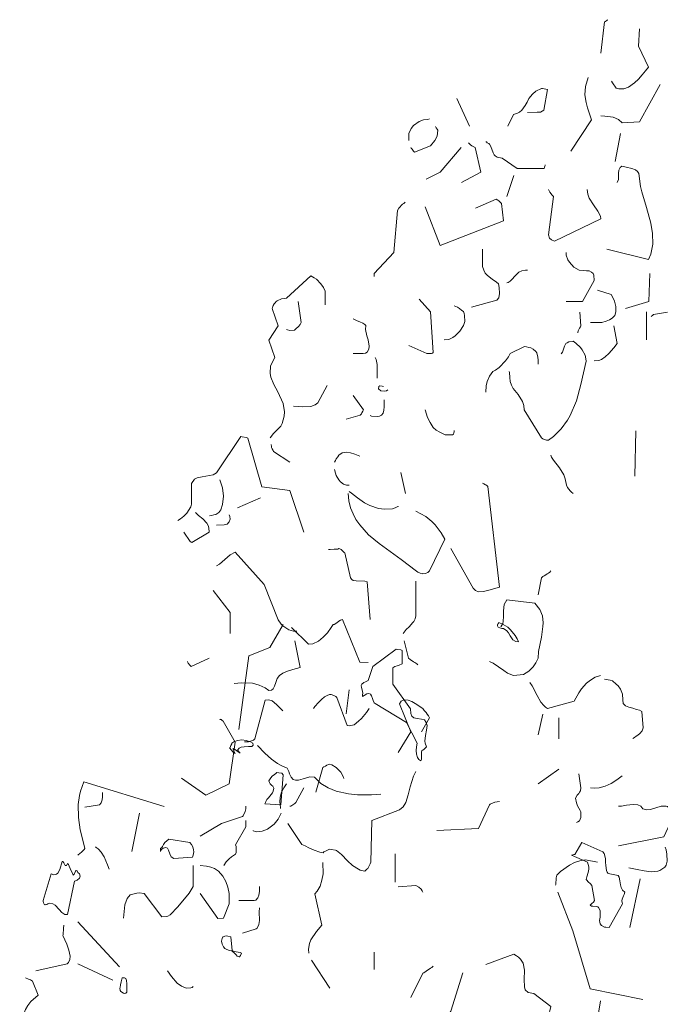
# Model space of a CAD drawing. Header units: metres. Extents: x 180716 to 180809, y 418548 to 418668.
# Tile 40 of 148: x 180784.87 to 180787.51, y 418561.22 to 418565.29. Entities that reach past the tile are written whole.
import ezdxf

# ---------------------------------------------------------------- set-up
doc = ezdxf.new("R2010")
doc.units = ezdxf.units.M
doc.layers.get('0').update_dxf_attribs({"color": 30, "lineweight": 0})
doc.layers.add('B-WE-GR-BOOM-SD', color=253, linetype='Continuous', lineweight=0)

# ---------------------------------------------------------------- blocks, each defined once
blk = doc.blocks.new('SGR-BOOM_S02_G_ZIJ-D')
at = {"flags": 128}
for points in [[(0.0455, 10.3933), (0.0611, 10.5223), (0.0644, 10.5234), (0.0711, 10.5289), (0.0744, 10.5301), (0.0744, 10.5312)], [(0.0889, 10.2776), (0.0933, 10.2698), (0.0989, 10.262), (0.1034, 10.2565), (0.1089, 10.2487), (0.12, 10.2454), (0.1401, 10.2454), (0.159, 10.252), (0.1845, 10.2698), (0.2012, 10.2854), (0.2157, 10.3032), (0.2301, 10.3199), (0.2424, 10.3354), (0.2001, 10.4222), (0.2046, 10.4934)], [(-0.079, 9.9885), (0.0066, 10.1175), (-0.0101, 10.1675), (-0.0156, 10.1886), (-0.0201, 10.2209), (-0.0179, 10.2554), (-0.0067, 10.2921)], [(-0.3381, 10.0908), (-0.3148, 10.1397), (-0.2992, 10.1453), (-0.2903, 10.1486), (-0.2803, 10.1575), (-0.267, 10.1764), (-0.2592, 10.1909), (-0.2514, 10.2053), (-0.2369, 10.2242), (-0.2236, 10.2353), (-0.1991, 10.2476), (-0.1958, 10.2465), (-0.1747, 10.2431), (-0.1902, 10.1575), (-0.2036, 10.1497), (-0.2169, 10.1486), (-0.257, 10.1475)], [(0.0455, 10.1341), (0.0622, 10.133), (0.0967, 10.1286), (0.1189, 10.1186), (0.1334, 10.1052), (0.2046, 10.1097), (0.2902, 10.2632)], [(-0.5494, 10.2053), (-0.4972, 10.0919)], [(-0.7474, 10.0318), (-0.7474, 10.0607), (-0.7374, 10.0819), (-0.7274, 10.0941), (-0.7051, 10.1108), (-0.6873, 10.1175), (-0.6684, 10.1186), (-0.6618, 10.1219)], [(-0.7385, 10.004), (-0.7374, 10.0007), (-0.7341, 9.9962), (-0.7274, 9.9885), (-0.724, 9.984), (-0.6573, 10.0107), (-0.6406, 10.0329), (-0.6306, 10.0507), (-0.6273, 10.0752), (-0.6306, 10.0797), (-0.634, 10.0852), (-0.6373, 10.0897)], [(0.1045, 9.9451), (0.1267, 10.0607)], [(-0.6751, 9.8728), (-0.6184, 9.9017), (-0.5316, 10.004)], [(-0.5305, 9.8595), (-0.4494, 9.9017), (-0.4738, 10.004), (-0.4872, 10.0107), (-0.4927, 10.014), (-0.5016, 10.0229)], [(-0.4293, 10.0274), (-0.4271, 10.0263), (-0.4238, 10.0229), (-0.4171, 10.0196), (-0.4138, 10.0174), (-0.4082, 10.0074), (-0.3993, 9.9818), (-0.3949, 9.9729), (-0.3915, 9.9696), (-0.3826, 9.964), (-0.3682, 9.9607), (-0.3626, 9.9595), (-0.3003, 9.9162), (-0.188, 9.9173), (-0.1869, 9.9217), (-0.1858, 9.9262), (-0.1847, 9.9295), (-0.1847, 9.9317)], [(0.07, 9.5837), (0.2424, 9.5414), (0.2513, 9.5625), (0.2602, 9.6048), (0.2591, 9.6482), (0.2513, 9.6904), (0.2335, 9.7549), (0.2146, 9.8205), (0.209, 9.8417), (0.2023, 9.8962), (0.1968, 9.9039), (0.189, 9.9106), (0.1734, 9.9173), (0.1501, 9.9228), (0.1323, 9.9262), (0.1256, 9.9206), (0.12, 9.9095), (0.1189, 9.8973), (0.1178, 9.8717), (0.1123, 9.8583)], [(-0.3426, 9.8016), (-0.3137, 9.8873)], [(-0.1702, 9.8294), (-0.1647, 9.8183), (-0.1602, 9.8116), (-0.1569, 9.8083), (-0.1502, 9.8016), (-0.1702, 9.6426), (-0.1669, 9.6293), (-0.158, 9.6215), (-0.1458, 9.617), (0.0455, 9.7082), (0.0444, 9.7204), (0.0333, 9.7405), (0.0144, 9.766), (-0.0034, 9.7938), (-0.009, 9.8105), (-0.0112, 9.8294)], [(-0.8909, 9.4702), (-0.8909, 9.4836), (-0.8097, 9.5703), (-0.7941, 9.7438), (-0.7885, 9.7527), (-0.773, 9.7694), (-0.7674, 9.7727), (-0.7619, 9.7772)], [(-0.6796, 9.7583), (-0.6184, 9.5992), (-0.3571, 9.7004), (-0.3648, 9.7727), (-0.376, 9.7827), (-0.3793, 9.7861), (-0.3871, 9.7905), (-0.4727, 9.7527)], [(0.2524, 9.3056), (0.2546, 9.3067), (0.2579, 9.3101), (0.2602, 9.3112), (0.2624, 9.3134), (0.3202, 9.3234)], [(-0.4883, 9.3434), (-0.3837, 9.3735), (-0.376, 9.3824), (-0.3726, 9.4002), (-0.3737, 9.4246), (-0.3771, 9.4402), (-0.3849, 9.4469), (-0.4038, 9.4591), (-0.4227, 9.4747), (-0.4316, 9.4847), (-0.4382, 9.4969), (-0.4438, 9.5125), (-0.4438, 9.5837)], [(-0.0979, 9.3679), (-0.0301, 9.3679), (0.0177, 9.4547), (0.0166, 9.4758), (0.0133, 9.4836), (0.0066, 9.4891), (-0.0034, 9.4936), (-0.0134, 9.4947), (-0.0256, 9.4958), (-0.0446, 9.4969), (-0.0668, 9.5091), (-0.0846, 9.5292), (-0.0913, 9.5392), (-0.0979, 9.5581), (-0.0979, 9.5692)], [(-0.3426, 9.4446), (-0.337, 9.4458), (-0.3292, 9.4513), (-0.3014, 9.4802), (-0.2925, 9.488), (-0.2814, 9.4936), (-0.2659, 9.4969), (-0.257, 9.4969)], [(0.1478, 9.339), (0.2435, 9.3679), (0.2479, 9.4836)], [(-1.3201, 8.8041), (-1.3146, 8.8119), (-1.3079, 8.8208), (-1.2834, 8.8441), (-1.2756, 8.853), (-1.2701, 8.8641), (-1.2612, 8.8942), (-1.2601, 8.912), (-1.2656, 8.9464), (-1.2879, 8.9942), (-1.3046, 9.0243), (-1.3168, 9.0543), (-1.3201, 9.0699), (-1.3179, 9.1021), (-1.3001, 9.1355), (-1.3246, 9.2078), (-1.2868, 9.2667), (-1.3112, 9.3379), (-1.3101, 9.3412), (-1.309, 9.3468), (-1.3079, 9.3512), (-1.3034, 9.3579), (-1.299, 9.3624), (-1.2945, 9.3668), (-1.2912, 9.3701), (-1.2734, 9.3779), (-1.2623, 9.3801), (-1.2523, 9.3813), (-1.1522, 9.4736), (-1.1377, 9.4658), (-1.1288, 9.4602), (-1.1099, 9.4402), (-1.0999, 9.4257), (-1.0933, 9.4102), (-1.0933, 9.3535)], [(0.0022, 9.2812), (0.0222, 9.2801), (0.0489, 9.2812), (0.0678, 9.2856), (0.0811, 9.2912), (0.0922, 9.299), (0.1034, 9.3101), (0.1078, 9.3245), (0.1067, 9.3468), (0.1011, 9.369), (0.0967, 9.3813), (0.0878, 9.3968), (0.0311, 9.4146)], [(-1.2523, 9.2523), (-1.2478, 9.25), (-1.2378, 9.2478), (-1.2189, 9.2489), (-1.2134, 9.2545), (-1.2022, 9.2645), (-1.1956, 9.2723), (-1.1911, 9.2812), (-1.2045, 9.3679)], [(-0.7474, 9.1855), (-0.6729, 9.1522), (-0.654, 9.1533), (-0.6495, 9.1544), (-0.6462, 9.1566), (-0.6573, 9.3245), (-0.7051, 9.3768)], [(-0.6017, 9.2089), (-0.5828, 9.21), (-0.5661, 9.2189), (-0.5561, 9.2256), (-0.5372, 9.2445), (-0.5216, 9.2678), (-0.5161, 9.2845), (-0.5172, 9.309), (-0.5183, 9.3179), (-0.5216, 9.3257), (-0.5283, 9.3301), (-0.5383, 9.339), (-0.5461, 9.3434), (-0.5595, 9.349)], [(-0.0501, 9.2378), (-0.049, 9.2389), (-0.0479, 9.2456), (-0.0468, 9.2489), (-0.0434, 9.2567), (-0.039, 9.2623), (-0.0368, 9.2667), (-0.0412, 9.3234)], [(0.2335, 9.2089), (0.2335, 9.3245)], [(-0.9776, 9.1522), (-0.9353, 9.1522), (-0.9264, 9.1544), (-0.9198, 9.1588), (-0.912, 9.17), (-0.9109, 9.1833), (-0.9153, 9.2089), (-0.9209, 9.2256), (-0.9264, 9.2511), (-0.9253, 9.2678), (-0.9287, 9.2723), (-0.9365, 9.2778), (-0.9498, 9.2834), (-0.9609, 9.2878), (-0.9776, 9.2956)], [(0.0177, 9.1221), (0.0366, 9.1233), (0.0478, 9.1277), (0.0633, 9.1388), (0.0789, 9.1533), (0.0989, 9.1766), (0.1134, 9.1944), (0.0989, 9.2667)], [(-0.3337, 9.0788), (-0.3315, 9.0743), (-0.3304, 9.0532), (-0.3292, 9.0365), (-0.3237, 9.022), (-0.3159, 9.0087), (-0.2959, 8.9831), (-0.2781, 8.9542), (-0.2725, 8.9375), (-0.2714, 8.9197), (-0.2002, 8.8041), (-0.1947, 8.8007), (-0.1913, 8.7985), (-0.1791, 8.7952), (-0.1702, 8.7952), (-0.1502, 8.8096), (-0.1179, 8.8419), (-0.0924, 8.8775), (-0.0813, 8.8964), (-0.0557, 8.9575), (-0.0368, 9.0243), (-0.0156, 9.121), (-0.0179, 9.1388), (-0.019, 9.1455), (-0.0312, 9.1677), (-0.039, 9.1777), (-0.0579, 9.1955), (-0.069, 9.2033), (-0.0724, 9.2022), (-0.0868, 9.2011), (-0.0935, 9.1966), (-0.099, 9.1933), (-0.1046, 9.1833), (-0.1135, 9.1577), (-0.1179, 9.1511)], [(-0.4293, 8.9931), (-0.4282, 9.0198), (-0.4238, 9.0376), (-0.4138, 9.0587), (-0.4004, 9.0788), (-0.3893, 9.0843), (-0.3748, 9.0943), (-0.3482, 9.1221), (-0.3359, 9.1388), (-0.3292, 9.1522), (-0.2703, 9.1811), (-0.2614, 9.18), (-0.2525, 9.1777), (-0.2436, 9.1755), (-0.2336, 9.17), (-0.2225, 9.1611), (-0.2192, 9.1555), (-0.2147, 9.1377), (-0.2136, 9.1255), (-0.2136, 9.1088)], [(-0.8864, 9.1366), (-0.882, 9.1277), (-0.8786, 9.1066), (-0.8775, 9.051)], [(-1.2234, 8.9353), (-1.2045, 8.9342), (-1.1845, 8.9331), (-1.1522, 8.9342), (-1.1344, 8.9409), (-1.1233, 8.9487), (-1.0844, 9.0209)], [(-0.8341, 9.002), (-0.8397, 8.9987), (-0.8475, 8.9976), (-0.8631, 8.9987), (-0.872, 9.0065), (-0.8708, 9.0165), (-0.8664, 9.0198), (-0.8575, 9.0176), (-0.8519, 9.0165)], [(-1.0065, 8.8819), (-0.9476, 8.8975), (-0.9431, 8.9031), (-0.9409, 8.9075), (-0.9365, 8.9142), (-0.9342, 8.9197), (-0.9776, 8.9787)], [(-0.9064, 8.8964), (-0.902, 8.8942), (-0.8775, 8.893), (-0.8686, 8.8942), (-0.8597, 8.8975), (-0.853, 8.9064), (-0.8508, 8.9186), (-0.8497, 8.9331), (-0.8486, 8.962)], [(-0.6796, 8.9197), (-0.6707, 8.8886), (-0.6595, 8.8675), (-0.6462, 8.8475), (-0.634, 8.8363), (-0.6195, 8.8274), (-0.5973, 8.8174), (-0.5672, 8.8174), (-0.5628, 8.8196), (-0.5617, 8.8252), (-0.5606, 8.8285), (-0.5595, 8.8319), (-0.5595, 8.8341)], [(0.1857, 8.6462), (0.1901, 8.833)], [(-1.7005, 8.4627), (-1.6893, 8.4704), (-1.676, 8.4816), (-1.6638, 8.4938), (-1.6471, 8.5194), (-1.6437, 8.5305), (-1.6437, 8.6161), (-1.6326, 8.6339), (-1.6215, 8.6395), (-1.6004, 8.6439), (-1.5548, 8.6517), (-1.5414, 8.6595), (-1.4413, 8.8096), (-1.4347, 8.8085), (-1.4169, 8.8052), (-1.4124, 8.803), (-1.3546, 8.6017), (-1.2389, 8.5872), (-1.18, 8.4148)], [(-1.3157, 8.7763), (-1.3146, 8.7685), (-1.3135, 8.764), (-1.3112, 8.7585), (-1.3079, 8.7518), (-1.3057, 8.7474), (-1.2389, 8.704)], [(-1.0543, 8.704), (-1.0499, 8.7107), (-1.0466, 8.7173), (-1.041, 8.7262), (-1.0365, 8.7329), (-1.0221, 8.7418), (-1.0054, 8.7451), (-0.9876, 8.7429), (-0.9698, 8.7374), (-0.9498, 8.7285)], [(-0.1613, 8.7329), (-0.158, 8.7251), (-0.1502, 8.7118), (-0.1257, 8.6806), (-0.1079, 8.6517), (-0.1024, 8.635), (-0.0968, 8.6095), (-0.0924, 8.5995), (-0.0868, 8.5928), (-0.0813, 8.585), (-0.0757, 8.5794), (-0.069, 8.5739)], [(-1.0543, 8.674), (-1.0499, 8.6584), (-1.0466, 8.6484), (-1.0365, 8.6306), (-1.0299, 8.6228), (-1.0165, 8.6128), (-1.0043, 8.6083), (-0.9932, 8.6083)], [(-0.7808, 8.6606), (-0.7607, 8.575)], [(-1.5703, 8.4827), (-1.5615, 8.4838), (-1.5526, 8.486), (-1.5437, 8.4882), (-1.5359, 8.4927), (-1.5314, 8.496), (-1.5236, 8.5071), (-1.5159, 8.5294), (-1.5125, 8.5639), (-1.5159, 8.5983), (-1.5281, 8.6306)], [(-0.9932, 8.5828), (-0.9843, 8.5761), (-0.9587, 8.5561), (-0.9298, 8.5361), (-0.9087, 8.5249), (-0.8731, 8.5127), (-0.8475, 8.5094), (-0.8141, 8.5116), (-0.8041, 8.5149), (-0.7986, 8.5183), (-0.7952, 8.5194), (-0.7919, 8.5205), (-0.7919, 8.5216)], [(-0.5739, 8.347), (-0.4816, 8.1835), (-0.4716, 8.1735), (-0.4594, 8.1691), (-0.4393, 8.1702), (-0.4171, 8.1757), (-0.3726, 8.188), (-0.4216, 8.6028), (-0.426, 8.6083), (-0.4304, 8.6106), (-0.4371, 8.615), (-0.4427, 8.6172)], [(-1.4547, 8.5149), (-1.3591, 8.5572)], [(-0.9976, 8.5739), (-0.9943, 8.5438), (-0.9876, 8.516), (-0.9776, 8.4905), (-0.9654, 8.4671), (-0.9498, 8.4449), (-0.9131, 8.4037), (-0.8697, 8.3681), (-0.7785, 8.3025), (-0.7151, 8.2536), (-0.7107, 8.2503), (-0.7007, 8.2458), (-0.6929, 8.2436), (-0.6896, 8.2425), (-0.6784, 8.2436), (-0.6751, 8.2458), (-0.6695, 8.248), (-0.6618, 8.2558), (-0.5984, 8.3859), (-0.6139, 8.4115), (-0.6384, 8.4449), (-0.6529, 8.4593), (-0.6773, 8.4793), (-0.7185, 8.5016)], [(-1.676, 8.4148), (-1.6504, 8.377), (-1.6426, 8.3715), (-1.5715, 8.4148), (-1.5726, 8.4326), (-1.5759, 8.4426), (-1.5815, 8.4527), (-1.597, 8.4693), (-1.6148, 8.4838), (-1.6282, 8.496)], [(-1.5414, 8.4438), (-1.5092, 8.4449), (-1.5036, 8.446), (-1.497, 8.4482), (-1.4892, 8.4582), (-1.4847, 8.4682), (-1.4858, 8.4793), (-1.4892, 8.486)], [(-1.0788, 8.3426), (-1.0721, 8.3437), (-1.0554, 8.3448), (-1.041, 8.3448), (-1.0365, 8.347), (-1.0321, 8.3459), (-1.0265, 8.3426), (-1.0199, 8.337), (-1.0143, 8.3314), (-1.011, 8.3292), (-0.9887, 8.2269), (-0.9832, 8.2191), (-0.9765, 8.2158), (-0.9643, 8.2136), (-0.9287, 8.2124), (-0.9198, 8.2091), (-0.9064, 8.0545)], [(-1.5414, 8.2758), (-1.5292, 8.2825), (-1.507, 8.3025), (-1.4847, 8.3214), (-1.4647, 8.3325), (-1.3446, 8.1991), (-1.2868, 8.0534), (-1.2745, 8.0356), (-1.2667, 8.0278), (-1.2423, 8.0112), (-1.2234, 8.0067), (-1.21, 8.0056)], [(-0.2136, 8.1557), (-0.2002, 8.2258), (-0.1936, 8.2313), (-0.1891, 8.2347), (-0.1813, 8.2391), (-0.1769, 8.2425), (-0.1713, 8.2458), (-0.1658, 8.2503), (-0.1613, 8.2558)], [(-1.5548, 8.1735), (-1.4847, 8.0834), (-1.4847, 7.9967)], [(-0.7708, 7.9967), (-0.7585, 8.0123), (-0.7463, 8.0234), (-0.7307, 8.0412), (-0.7263, 8.0456), (-0.7207, 8.0567), (-0.7185, 8.069), (-0.7185, 8.2124)], [(-0.4149, 7.881), (-0.3993, 7.8733), (-0.3771, 7.8588), (-0.3548, 7.8432), (-0.3404, 7.8332), (-0.3148, 7.8232), (-0.2736, 7.8277), (-0.2525, 7.841), (-0.2336, 7.8588), (-0.2225, 7.8755), (-0.2136, 7.8944), (-0.2114, 7.9222), (-0.1991, 7.9811), (-0.1936, 8.0256), (-0.1925, 8.0401), (-0.1958, 8.069), (-0.2069, 8.0957), (-0.2269, 8.1213), (-0.3426, 8.1357), (-0.3537, 8.1168), (-0.3571, 8.0901), (-0.3559, 8.0679), (-0.3582, 8.0456), (-0.3593, 8.0378), (-0.3671, 8.0245)], [(-1.2315, 8.0208), (-1.1614, 7.953), (-1.1436, 7.9541), (-1.1203, 7.9641), (-1.1002, 7.9808), (-1.0836, 7.9997), (-1.068, 8.0208), (-1.0591, 8.0342), (-1.0558, 8.0342), (-1.0446, 8.0408), (-1.0357, 8.0475), (-1.0291, 8.0509), (-1.0213, 8.0542), (-0.949, 7.8774), (-0.9156, 7.8763)], [(-1.4494, 7.6005), (-1.4072, 7.9041), (-1.3204, 7.9385), (-1.2659, 8.0342)], [(-0.3807, 8.0342), (-0.3796, 8.0342), (-0.3785, 8.0375), (-0.3774, 8.0386), (-0.3763, 8.042), (-0.3574, 8.0342), (-0.3385, 8.0219), (-0.3273, 8.0119), (-0.3084, 7.9875), (-0.3006, 7.9741), (-0.2951, 7.9619), (-0.3051, 7.963), (-0.3173, 7.9708), (-0.3284, 7.9864), (-0.3362, 7.9997), (-0.3429, 8.0075), (-0.3562, 8.0164), (-0.364, 8.0175), (-0.3718, 8.0197), (-0.3785, 8.0231), (-0.3807, 8.0275), (-0.3807, 8.0342), (-0.3807, 8.0342)], [(-1.468, 7.7898), (-1.438, 7.7932), (-1.3924, 7.791), (-1.3657, 7.7832), (-1.3401, 7.7721), (-1.3246, 7.7609), (-1.3146, 7.762), (-1.3079, 7.7676), (-1.3023, 7.7787), (-1.2968, 7.7943), (-1.2912, 7.8099), (-1.2812, 7.8232), (-1.2679, 7.8321), (-1.2478, 7.841), (-1.2256, 7.8477), (-1.1956, 7.8555), (-1.2178, 7.9667)], [(-0.9379, 7.745), (-0.9368, 7.7484), (-0.9379, 7.7584), (-0.9423, 7.7728), (-0.9434, 7.7817), (-0.9412, 7.7873), (-0.9334, 7.794), (-0.9268, 7.7973), (-0.9201, 7.7995), (-0.9156, 7.8017), (-0.8956, 7.8607), (-0.7989, 7.9319), (-0.7955, 7.9308), (-0.78, 7.9285), (-0.7744, 7.9263), (-0.7744, 7.8718), (-0.7866, 7.8651), (-0.7955, 7.8629), (-0.8044, 7.8596), (-0.8133, 7.8551), (-0.8133, 7.7873), (-0.7399, 7.685), (-0.7388, 7.6661), (-0.7344, 7.655), (-0.7266, 7.6483), (-0.7132, 7.6449), (-0.6943, 7.6427), (-0.6832, 7.6394), (-0.6754, 7.6294), (-0.6721, 7.6171), (-0.6743, 7.5971), (-0.6788, 7.5749), (-0.681, 7.5515), (-0.6799, 7.5437), (-0.6743, 7.5282), (-0.6843, 7.5193), (-0.6888, 7.5148), (-0.6932, 7.5137), (-0.6943, 7.507), (-0.6954, 7.4915), (-0.6954, 7.4759), (-0.6977, 7.4703), (-0.7054, 7.4759), (-0.711, 7.4837), (-0.7155, 7.4981), (-0.7166, 7.5126), (-0.7155, 7.5282), (-0.7132, 7.5437), (-0.7566, 7.6294), (-0.8867, 7.7072), (-0.8901, 7.7106), (-0.8945, 7.7195), (-0.8967, 7.7283), (-0.9012, 7.7395), (-0.9056, 7.7461), (-0.9123, 7.7484), (-0.9212, 7.7473), (-0.9323, 7.7406), (-0.9379, 7.7361), (-0.9379, 7.745), (-0.9379, 7.745)], [(-0.7663, 7.9667), (-0.7485, 7.8944), (-0.7418, 7.8888), (-0.7274, 7.8799), (-0.7229, 7.8766), (-0.714, 7.871), (-0.7096, 7.8666)], [(-1.6615, 7.881), (-1.6604, 7.8799), (-1.6593, 7.8766), (-1.6582, 7.8733), (-1.6515, 7.8655), (-1.646, 7.8599), (-1.5715, 7.8944)], [(-0.2481, 7.7943), (-0.2381, 7.7809), (-0.2169, 7.7398), (-0.2025, 7.7131), (-0.1902, 7.6987), (-0.1836, 7.692), (-0.1747, 7.6864), (-0.0646, 7.7164), (-0.0457, 7.7509), (-0.0345, 7.7676), (-0.0134, 7.791), (0.0022, 7.8043), (0.0222, 7.8154), (0.0444, 7.8232)], [(0.0611, 7.8076), (0.0845, 7.8043), (0.0933, 7.801), (0.1089, 7.7876), (0.1167, 7.7798), (0.1267, 7.7665), (0.1345, 7.7465), (0.1356, 7.722), (0.1378, 7.7076), (0.1478, 7.6975), (0.1612, 7.692), (0.1768, 7.6886), (0.1923, 7.6831), (0.2046, 7.6797), (0.2146, 7.6742), (0.2201, 7.6064), (0.2157, 7.5941), (0.2068, 7.583), (0.1979, 7.5763), (0.1912, 7.573), (0.1845, 7.5674), (0.1768, 7.563)], [(-1.1403, 7.6872), (-1.1347, 7.695), (-1.1203, 7.7117), (-1.108, 7.7239), (-1.0947, 7.735), (-1.0847, 7.7406), (-1.0747, 7.745), (-1.068, 7.7439), (-1.0569, 7.7406), (-1.0491, 7.7361), (-1.0446, 7.7317), (-1.0013, 7.6171), (-0.9935, 7.6149), (-0.9735, 7.6194), (-0.9546, 7.6338), (-0.9423, 7.6449), (-0.9223, 7.6705), (-0.9112, 7.6872)], [(-1.0065, 7.6642), (-0.9932, 7.7643)], [(-1.4258, 7.5485), (-1.4091, 7.5496), (-1.3969, 7.553), (-1.3891, 7.5563), (-1.3835, 7.5619), (-1.3401, 7.7209), (-1.3246, 7.7231), (-1.3112, 7.7187), (-1.2934, 7.7031), (-1.2667, 7.6775)], [(-0.7908, 7.5051), (-0.7385, 7.5908), (-0.7863, 7.7064), (-0.7785, 7.7176), (-0.7685, 7.722), (-0.7496, 7.7209), (-0.7352, 7.7153), (-0.7207, 7.7076), (-0.6896, 7.6864), (-0.684, 7.6786), (-0.6762, 7.6697), (-0.6718, 7.6631), (-0.6662, 7.6564), (-0.6618, 7.6486), (-0.6951, 7.5908)], [(-0.2136, 7.5774), (-0.1936, 7.6631)], [(-0.128, 7.5619), (-0.128, 7.6475)], [(-1.686, 7.3984), (-1.5848, 7.3283), (-1.4892, 7.3761), (-1.4636, 7.5474), (-1.5136, 7.6342), (-1.5181, 7.6375), (-1.5225, 7.6408), (-1.5259, 7.6419), (-1.527, 7.643)], [(-1.4772, 7.5437), (-1.4695, 7.5493), (-1.4539, 7.5549), (-1.4361, 7.5571), (-1.4183, 7.5549), (-1.4005, 7.5493), (-1.3916, 7.5437), (-1.3905, 7.5348), (-1.3949, 7.5304), (-1.4094, 7.5293), (-1.4272, 7.5282), (-1.4394, 7.5271), (-1.4483, 7.5226), (-1.455, 7.5148), (-1.4439, 7.5026), (-1.4706, 7.5215), (-1.4739, 7.5204), (-1.4639, 7.5015), (-1.4695, 7.5048), (-1.4728, 7.507), (-1.4872, 7.5237), (-1.485, 7.5259), (-1.4817, 7.5337), (-1.4784, 7.5404), (-1.4772, 7.5437), (-1.4772, 7.5437)], [(-1.3724, 7.5341), (-1.3413, 7.5029), (-1.3135, 7.4773), (-1.289, 7.4596), (-1.2712, 7.4495), (-1.2501, 7.4406), (-1.2423, 7.4262), (-1.2401, 7.4173), (-1.2334, 7.4028), (-1.2245, 7.3939), (-1.2145, 7.3906), (-1.2022, 7.3906), (-1.1833, 7.3962), (-1.1555, 7.4039), (-1.1366, 7.4028), (-1.1099, 7.3773), (-1.0799, 7.3584), (-1.0477, 7.345), (-0.9965, 7.3339), (-0.9598, 7.3306), (-0.902, 7.3306), (-0.8631, 7.3328)], [(-1.1314, 7.3413), (-1.1025, 7.4425), (-1.098, 7.4459), (-1.0913, 7.4492), (-1.0858, 7.4525), (-1.0791, 7.4548), (-1.0747, 7.457), (-1.0647, 7.4537), (-1.0469, 7.4437), (-1.028, 7.4236), (-1.0191, 7.4081), (-1.0157, 7.3981)], [(-1.3338, 7.3113), (-1.326, 7.318), (-1.3204, 7.3247), (-1.316, 7.3313), (-1.3104, 7.3391), (-1.3071, 7.3458), (-1.3049, 7.358), (-1.3093, 7.3658), (-1.3126, 7.3691), (-1.3193, 7.3758), (-1.3227, 7.3814), (-1.3249, 7.388), (-1.3171, 7.4003), (-1.3115, 7.407), (-1.3015, 7.4147), (-1.296, 7.4181), (-1.2915, 7.4225), (-1.2837, 7.4214), (-1.2715, 7.4192), (-1.2659, 7.4125), (-1.2759, 7.2891), (-1.3416, 7.2935), (-1.3393, 7.2991), (-1.3382, 7.3024), (-1.3349, 7.308), (-1.3338, 7.3113), (-1.3338, 7.3113)], [(-1.247, 7.2112), (-1.1892, 7.1256), (-1.1747, 7.1189), (-1.1603, 7.1111), (-1.138, 7.1011), (-1.1147, 7.0933), (-1.1014, 7.0911), (-1.098, 7.0945), (-1.0947, 7.0956), (-1.0913, 7.0978), (-1.0836, 7.1011), (-1.0747, 7.1056), (-1.068, 7.1045), (-1.0502, 7.1022), (-1.0457, 7.1), (-1.0257, 7.0844), (-1.0001, 7.0578), (-0.9801, 7.0388), (-0.9557, 7.0233), (-0.9479, 7.0188), (-0.929, 7.0144), (-0.9256, 7.0177), (-0.9201, 7.0233), (-0.9167, 7.0266), (-0.9112, 7.0366), (-0.9067, 7.0455), (-0.9045, 7.0522), (-0.9001, 7.2246), (-0.7855, 7.2679), (-0.7711, 7.2813), (-0.7599, 7.2991), (-0.7499, 7.3302), (-0.7421, 7.3636), (-0.7277, 7.407), (-0.7177, 7.427)], [(-0.2136, 7.375), (-0.128, 7.4362)], [(-0.0546, 7.216), (-0.049, 7.2182), (-0.0434, 7.2227), (-0.0379, 7.2371), (-0.0368, 7.2471), (-0.0368, 7.2605), (-0.0401, 7.266), (-0.0457, 7.2749), (-0.0512, 7.285), (-0.0557, 7.2972), (-0.059, 7.3161), (-0.0523, 7.3283), (-0.049, 7.3317), (-0.0457, 7.3361), (-0.0423, 7.3417), (-0.039, 7.3472), (-0.0368, 7.3595), (-0.0457, 7.4173)], [(0.0022, 7.3595), (0.0211, 7.3572), (0.0389, 7.3584), (0.0633, 7.3661), (0.0878, 7.3773), (0.1111, 7.3917), (0.1334, 7.4084)], [(-2.1134, 7.0811), (-2.1045, 7.0889), (-2.1, 7.0922), (-2.0945, 7.0978), (-2.0878, 7.1045), (-2.0844, 7.1089), (-2.0956, 7.1534), (-2.1033, 7.1856), (-2.1111, 7.2368), (-2.1122, 7.2902), (-2.1067, 7.3269), (-2.1022, 7.3458), (-2.0889, 7.3836), (-1.7575, 7.2824)], [(-1.2768, 7.2738), (-1.279, 7.2927), (-1.2801, 7.2994), (-1.2779, 7.3205), (-1.2723, 7.3406), (-1.2634, 7.3595), (-1.2523, 7.375)], [(-1.2389, 7.2827), (-1.2345, 7.2838), (-1.2256, 7.2894), (-1.2178, 7.2939), (-1.2134, 7.2983), (-1.1811, 7.3595)], [(-2.0844, 7.2791), (-2.0244, 7.2891), (-2.0177, 7.2969), (-2.0133, 7.3102), (-2.0122, 7.3213), (-2.0122, 7.3402)], [(-1.6085, 7.159), (-1.5206, 7.2112), (-1.4339, 7.2401), (-1.4305, 7.2435), (-1.4227, 7.2613), (-1.4205, 7.2724), (-1.4205, 7.2835)], [(-0.6317, 7.1826), (-0.4594, 7.1915), (-0.4149, 7.2883), (-0.4115, 7.2916), (-0.3926, 7.2994), (-0.3826, 7.3016), (-0.3726, 7.3027)], [(0.1178, 7.1193), (0.3058, 7.1571), (0.3391, 7.2316), (0.338, 7.2405), (0.3358, 7.2494), (0.3336, 7.2583), (0.3313, 7.2672), (0.3291, 7.2727), (0.3202, 7.2816), (0.3147, 7.2838), (0.2946, 7.2827), (0.2502, 7.2694), (0.2346, 7.2683), (0.219, 7.2727), (0.2101, 7.2827), (0.1979, 7.2883), (0.179, 7.2905), (0.1512, 7.2872), (0.1312, 7.2827), (0.1178, 7.2827)], [(-1.8909, 7.0956), (-1.8587, 7.2546)], [(-1.3905, 7.1823), (-1.3894, 7.1812), (-1.3805, 7.179), (-1.3772, 7.1779), (-1.3527, 7.1801), (-1.3304, 7.189), (-1.3038, 7.209), (-1.2871, 7.229), (-1.2748, 7.2546)], [(-1.5106, 7.0377), (-1.5006, 7.0533), (-1.4895, 7.0655), (-1.4795, 7.0744), (-1.4628, 7.0856), (-1.4594, 7.0922), (-1.4606, 7.1167), (-1.4628, 7.1234), (-1.4205, 7.1979), (-1.4205, 7.2246)], [(-2.0411, 7.1156), (-2.0388, 7.1145), (-2.0377, 7.1122), (-2.03, 7.1078), (-2.0288, 7.1056), (-2.0166, 7.0933), (-2.0055, 7.0744), (-1.991, 7.0411), (-1.9844, 7.0233)], [(-1.7719, 7.1089), (-1.7675, 7.1122), (-1.7642, 7.1167), (-1.7597, 7.1245), (-1.7542, 7.1334), (-1.7386, 7.1467), (-1.6518, 7.1334), (-1.6441, 7.1256), (-1.6385, 7.1156), (-1.6363, 7.1034), (-1.6352, 7.0945), (-1.6374, 7.0811), (-1.6407, 7.0722), (-1.7175, 7.0667), (-1.7286, 7.0744), (-1.7341, 7.0867), (-1.7397, 7.1011), (-1.7441, 7.11), (-1.7508, 7.1122), (-1.7608, 7.11), (-1.7686, 7.1045), (-1.7719, 7.0967), (-1.7719, 7.1089), (-1.7719, 7.1089)], [(-0.076, 7.0811), (-0.0704, 7.0822), (-0.066, 7.0833), (-0.0627, 7.0844), (-0.0337, 7.1334), (0.053, 7.0945), (0.0586, 7.0878), (0.0641, 7.0678), (0.0652, 7.0522), (0.0664, 7.0377), (0.0686, 7.0177), (0.0708, 7.011), (0.0741, 7.0066), (0.083, 7.0044), (0.1175, 6.9977), (0.1208, 6.9899), (0.1242, 6.9755), (0.1264, 6.9588), (0.1297, 6.9477), (0.1353, 6.9365), (0.1442, 6.9276), (0.142, 6.9187), (0.1386, 6.9132), (0.1331, 6.8987), (0.132, 6.8921), (0.1331, 6.8854), (0.1353, 6.8798), (0.0797, 6.782), (0.0664, 6.7831), (0.0608, 6.7842), (0.0486, 6.7909), (0.043, 6.7975), (0.0397, 6.8109), (0.0419, 6.8253), (0.043, 6.842), (0.0419, 6.8531), (0.0363, 6.8654), (0.033, 6.8676), (0.0263, 6.8687), (0.0119, 6.8698), (0.0063, 6.8709), (0.0018, 6.8743), (0.0085, 6.882), (0.0152, 6.8876), (0.0196, 6.8932), (0.0085, 6.9554), (0.003, 6.9621), (-0.0004, 6.9655), (-0.0037, 6.9688), (-0.0148, 6.9799), (-0.0126, 6.991), (-0.007, 7.0088), (-0.0048, 7.0233), (-0.0037, 7.0333), (-0.0104, 7.0522), (-0.076, 7.0811)], [(-0.8041, 6.9702), (-0.8041, 7.0859)], [(0.1612, 7.0281), (0.1957, 7.0225), (0.2246, 7.0169), (0.2524, 7.0125), (0.2802, 7.0147), (0.2891, 7.0181), (0.3091, 7.0314), (0.3147, 7.0403), (0.3191, 7.0559), (0.318, 7.0848), (0.3147, 7.1026), (0.3102, 7.1137)], [(-2.2568, 6.8932), (-2.2235, 7.0044), (-2.2123, 6.9999), (-2.2012, 7.0022), (-2.1957, 7.0066), (-2.1879, 7.0222), (-2.1779, 7.0544), (-2.1756, 7.0555), (-2.1712, 7.05), (-2.1656, 7.0377), (-2.1601, 7.0377), (-2.1567, 7.0466), (-2.1523, 7.0422), (-2.1423, 7.0188), (-2.1367, 7.0088), (-2.1334, 6.9988), (-2.1289, 7.0022), (-2.1234, 7.0144), (-2.12, 7.0177), (-2.1167, 7.0166), (-2.1134, 7.0088), (-2.1067, 7.0044), (-2.1033, 6.9944), (-2.1067, 6.9866), (-2.1167, 6.9777), (-2.1278, 6.9743), (-2.1567, 6.8364), (-2.1667, 6.8364), (-2.179, 6.8442), (-2.1912, 6.8565), (-2.2068, 6.8743), (-2.2168, 6.8798), (-2.229, 6.8832), (-2.2346, 6.882), (-2.2379, 6.8798), (-2.2412, 6.8776), (-2.249, 6.8754), (-2.2501, 6.8776), (-2.2524, 6.8787), (-2.2557, 6.8843), (-2.2568, 6.8898), (-2.2568, 6.8932), (-2.2568, 6.8932)], [(-1.9254, 6.8209), (-1.9199, 6.8765), (-1.9098, 6.9021), (-1.8976, 6.9176), (-1.8865, 6.9199), (-1.8698, 6.9243), (-1.8598, 6.9254), (-1.8398, 6.9221), (-1.7664, 6.8264), (-1.7475, 6.8276), (-1.7419, 6.8287), (-1.7319, 6.8353), (-1.7008, 6.8676), (-1.6541, 6.9243), (-1.6374, 6.9521), (-1.6374, 7.0377)], [(-1.6085, 6.9221), (-1.5351, 6.8198), (-1.5117, 6.8209), (-1.4884, 6.8798), (-1.4895, 6.9232), (-1.4939, 6.9488), (-1.5028, 6.9721), (-1.5151, 6.9944), (-1.5328, 7.0144), (-1.5495, 7.0255), (-1.5651, 7.0311), (-1.5829, 7.0355), (-1.6085, 7.0377)], [(-1.1603, 6.6763), (-1.1614, 6.693), (-1.157, 6.7163), (-1.1514, 6.7319), (-1.128, 6.7653), (-1.1069, 6.792), (-1.1358, 6.921), (-1.1258, 6.9321), (-1.1136, 6.9532), (-1.1058, 6.9777), (-1.1014, 7.0033), (-1.1025, 7.0511)], [(-0.1413, 6.9569), (-0.1402, 6.9602), (-0.1391, 6.9869), (-0.1369, 6.9991), (-0.1213, 7.0136), (-0.0846, 7.0403), (-0.0635, 7.0503), (-0.0412, 7.0581), (-0.0179, 7.0614), (0.0311, 7.0525)], [(-0.7908, 6.9502), (-0.7185, 6.9558), (-0.7062, 6.9491), (-0.6962, 6.9402), (-0.6918, 6.9335), (-0.6896, 6.928)], [(0.1656, 6.7823), (0.2079, 6.9836)], [(-1.4494, 6.8932), (-1.386, 6.8932), (-1.3783, 6.8954), (-1.3705, 6.9043), (-1.366, 6.9165), (-1.3638, 6.931), (-1.3638, 6.951)], [(-0.1324, 6.928), (-0.0701, 6.7689), (0.001, 6.5287), (0.219, 6.4854)], [(-1.4339, 6.7586), (-1.3772, 6.7764), (-1.3727, 6.7797), (-1.3671, 6.7942), (-1.3638, 6.8109), (-1.3649, 6.8465), (-1.3638, 6.8631)], [(-2.2868, 6.604), (-2.1578, 6.6329), (-2.1523, 6.6374), (-2.1467, 6.6496), (-2.1456, 6.6641), (-2.1501, 6.6885), (-2.159, 6.713), (-2.1756, 6.7486), (-2.1745, 6.7519), (-2.1734, 6.7797), (-2.1712, 6.792)], [(-2.1134, 6.8064), (-1.941, 6.6196)], [(-1.5151, 6.7441), (-1.5128, 6.7441), (-1.5062, 6.7464), (-1.5006, 6.7475), (-1.4939, 6.7464), (-1.4817, 6.7441), (-1.4761, 6.6874), (-1.4683, 6.683), (-1.4439, 6.6796), (-1.4383, 6.6763), (-1.4417, 6.6663), (-1.4461, 6.6618), (-1.4483, 6.6607), (-1.4561, 6.6641), (-1.4606, 6.6696), (-1.4661, 6.6752), (-1.4772, 6.6863), (-1.4884, 6.6874), (-1.495, 6.6897), (-1.4984, 6.6919), (-1.5062, 6.6952), (-1.5128, 6.7019), (-1.5184, 6.7141), (-1.5206, 6.7252), (-1.5184, 6.7364), (-1.5151, 6.7441), (-1.5151, 6.7441)], [(-0.8909, 6.6088), (-0.8909, 6.6811)], [(-0.4293, 6.6299), (-0.3137, 6.6722), (-0.3026, 6.6655), (-0.2948, 6.66), (-0.2859, 6.6522), (-0.2748, 6.6344), (-0.2703, 6.6066), (-0.2714, 6.5677), (-0.2703, 6.5376), (-0.267, 6.5243), (-0.2547, 6.5143), (-0.2314, 6.5098), (-0.1613, 6.4564), (-0.1624, 6.4487), (-0.1647, 6.4398), (-0.1669, 6.4309), (-0.1702, 6.4231)], [(-2.1134, 6.6329), (-1.9688, 6.5651)], [(-1.1492, 6.6474), (-1.0735, 6.5317)], [(-1.743, 6.604), (-1.7263, 6.5796), (-1.703, 6.5529), (-1.6863, 6.5395), (-1.6663, 6.5317), (-1.6474, 6.5328), (-1.6418, 6.5351), (-1.6374, 6.5384)], [(-0.7385, 6.4931), (-0.6896, 6.5943), (-0.6851, 6.5955), (-0.6751, 6.6021), (-0.6573, 6.6144), (-0.6518, 6.6177), (-0.6462, 6.6221)], [(-0.6017, 6.4164), (-0.5973, 6.4175), (-0.5895, 6.4231), (-0.5828, 6.4275), (-0.5772, 6.432), (-0.5739, 6.4364), (-0.525, 6.5955)], [(-2.3491, 6.1992), (-2.3513, 6.2381), (-2.3536, 6.3015), (-2.3536, 6.3449), (-2.3491, 6.3872), (-2.3447, 6.4072), (-2.3302, 6.4439), (-2.3202, 6.4606), (-2.308, 6.4761), (-2.2768, 6.5028), (-2.3013, 6.5606), (-2.3091, 6.5662), (-2.3169, 6.5695), (-2.3291, 6.574)], [(-1.9399, 6.5317), (-1.9388, 6.5351), (-1.9376, 6.5451), (-1.9343, 6.5573), (-1.9332, 6.5629), (-1.9299, 6.574), (-1.921, 6.5751), (-1.9154, 6.5718), (-1.9121, 6.564), (-1.911, 6.5495), (-1.911, 6.5151), (-1.9154, 6.5106), (-1.9199, 6.5095), (-1.9254, 6.5106), (-1.9354, 6.5184), (-1.9388, 6.5228), (-1.9399, 6.5317), (-1.9399, 6.5317)], [(0.0022, 6.3074), (0.0077, 6.3085), (0.0111, 6.3096), (0.0144, 6.3108), (0.0166, 6.3119), (0.0444, 6.4798)]]:
    blk.add_lwpolyline(points, dxfattribs=at)

msp = doc.modelspace()

# ---------------------------------------------------------------- block references
at = {"layer": 'B-WE-GR-BOOM-SD'}
msp.add_blockref('SGR-BOOM_S02_G_ZIJ-D', (180787.2196, 418554.754), dxfattribs=at)

doc.saveas('drawing.dxf')
